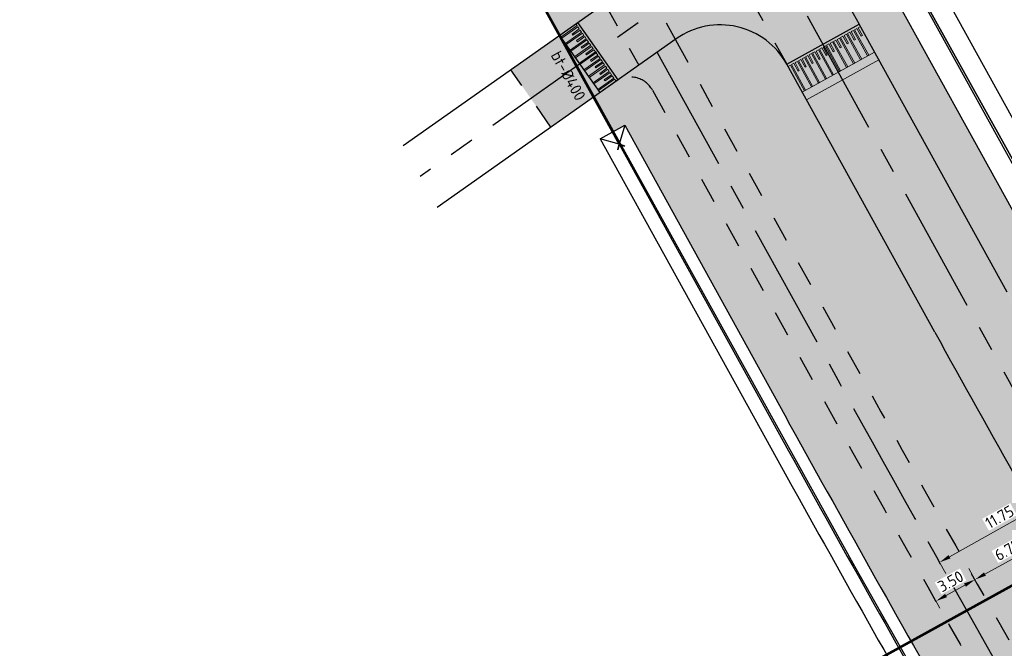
# Model space of a CAD drawing. Header units: metres. Extents: x 149090 to 161988, y 479090 to 487021.
# Tile 30 of 72: x 149354 to 149431, y 486397 to 486446. Entities that reach past the tile are written whole.
import ezdxf
from ezdxf.enums import TextEntityAlignment as Align

# ---------------------------------------------------------------- set-up
doc = ezdxf.new("R2010")
doc.units = ezdxf.units.M
doc.linetypes.add('AM-AS', pattern=[16, 10, -2, 2, -2])
doc.linetypes.add('XX-HIDDEN', pattern=[4, 2, -2])
doc.layers.get('0').update_dxf_attribs({"lineweight": 25})
doc.layers.get('Defpoints').update_dxf_attribs({"color": 211, "lineweight": 25})
for name, color, linetype, lineweight, true_color in [('B-WE-KG-GRENS_PERCEEL-GV', 1, 'Continuous', 30, 0xff0000), ('IRP-V-verharding-rijbaan', 7, 'Continuous', 0, 0xffb061), ('N-WE-GR-STADSLANDBOUW-A', 7, 'Continuous', 35, 0xffff9e), ('N-WE-KW-KUNSTWERK_DUIKER-HOLD-S', 1, 'Continuous', 35, 0xff0000), ('N-WE-KW-KUNSTWERK_DUIKER-S', 5, 'Continuous', 35, 0x0000ff)]:
    doc.layers.add(name, color=color, linetype=linetype, lineweight=lineweight, true_color=true_color)
for name, color, linetype, lineweight in [('N-WE-AM-AS_FIETSPAD-G', 3, 'AM-AS', 30), ('N-WE-AM-AS_KAVELWEG-G', 170, 'AM-AS', 30), ('N-WE-AM-AS_WEG-G', 10, 'AM-AS', 30), ('N-WE-VH-KANTOPSLUITING_VOORKANTBAND-G', 190, 'Continuous', 30), ('N-WE-VH-KANTVERHARDING-G', 7, 'Continuous', 30), ('N-WE-VH-MATERIAALGRENS-G', 7, 'XX-HIDDEN', 25), ('N-WE-VH-VERHARDING_ASFALT-A', 252, 'Continuous', 18), ('N-WE-VH-VERHARDING_TEGEL-A', 252, 'Continuous', 18), ('VRK-ontwerp', 2, 'Continuous', 0), ('X-XX-AL-M', 7, 'Continuous', 18), ('X-XX-AL-VERWIJZING-S', 7, 'Continuous', 25)]:
    doc.layers.add(name, color=color, linetype=linetype, lineweight=lineweight)
doc.styles.add('NLCS-ISO-M2000-T25', font='NLCS-ISO.ttf')
doc.styles.add('NLCS-ISO-M500-T18', font='NLCS-ISO.ttf')
doc.dimstyles.new('NLCS-M500-T18-PIJL-X_L2_H1', dxfattribs={"dimscale": 0.5, "dimtxt": 1.8, "dimasz": 1.8, "dimexe": 2, "dimexo": 2, "dimgap": 0.7, "dimtad": 1, "dimzin": 0, "dimdsep": 46, "dimtxsty": 'NLCS-ISO-M500-T18', "dimcen": 0, "dimdle": 2, "dimclrd": 256, "dimclre": 256, "dimclrt": 256, "dimadec": 1, "dimazin": 0, "dimtfac": 1, "dimtofl": 0, "dimtmove": 1, "dimatfit": 0, "dimfxl": 2, "dimfxlon": 1, "dimtfill": 1, "dimtfillclr": 254, "dimtolj": 1, "dimtzin": 0, "dimlwd": 18, "dimlwe": 18, "dimarcsym": 0})

# ---------------------------------------------------------------- blocks, each defined once
blk = doc.blocks.new('*U33')
at = {"layer": 'VRK-ontwerp', "transparency": 33554607}
blk.add_hatch(color=9, dxfattribs=at).paths.add_polyline_path([(0, -5.551115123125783e-17), (1.909938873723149e-11, -0.6999999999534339), (6.500000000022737, -0.7000000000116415), (6.500000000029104, 5.820766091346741e-11)])
at = {"layer": 'VRK-ontwerp'}
blk.add_hatch(color=7, dxfattribs=at).paths.add_polyline_path([(6.5, -3.199999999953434), (6.50000000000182, -2.999999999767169), (6.299999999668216, -2.999999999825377), (6.2999999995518, -0.7000000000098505), (6.194999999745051, -0.7000000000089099), (6.194999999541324, -2.999999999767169), (5.984999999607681, -2.999999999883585), (5.984999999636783, -2.299999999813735), (5.879999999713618, -2.299999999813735), (5.879999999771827, -2.999999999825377), (5.669999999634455, -2.999999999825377), (5.669999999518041, -0.7000000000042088), (5.564999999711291, -0.7000000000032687), (5.564999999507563, -2.999999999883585), (5.35499999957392, -3), (5.354999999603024, -2.299999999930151), (5.249999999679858, -2.299999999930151), (5.249999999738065, -2.999999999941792), (5.039999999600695, -2.999999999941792), (5.03999999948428, -0.6999999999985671), (4.93499999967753, -0.699999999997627), (4.934999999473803, -2.999999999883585), (4.72499999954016, -3), (4.724999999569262, -2.299999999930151), (4.619999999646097, -2.299999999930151), (4.619999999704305, -2.999999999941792), (4.409999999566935, -2.999999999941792), (4.409999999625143, -0.6999999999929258), (4.304999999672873, -0.6999999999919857), (4.304999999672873, -2.999999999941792), (4.094999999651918, -3), (4.094999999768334, -2.299999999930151), (3.989999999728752, -2.299999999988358), (3.989999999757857, -3), (3.77999999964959, -2.999999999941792), (3.779999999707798, -0.6999999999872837), (3.674999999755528, -0.6999999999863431), (3.67499999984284, -2.999999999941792), (3.464999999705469, -2.999999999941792), (3.464999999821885, -2.299999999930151), (3.359999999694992, -2.300000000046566), (3.359999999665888, -2.999999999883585), (3.149999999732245, -2.999999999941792), (3.149999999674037, -0.699999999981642), (3.044999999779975, -0.6999999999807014), (3.044999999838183, -2.999999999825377), (2.834999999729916, -2.999999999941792), (2.83499999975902, -2.299999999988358), (2.729999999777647, -2.299999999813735), (2.729999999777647, -3), (2.519999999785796, -3), (2.51999999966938, -0.6999999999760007), (2.414999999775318, -0.6999999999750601), (2.414999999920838, -2.999999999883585), (2.204999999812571, -3.000000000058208), (2.204999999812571, -2.299999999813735), (2.099999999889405, -2.299999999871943), (2.099999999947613, -3.000000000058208), (1.889999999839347, -3.000000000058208), (1.889999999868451, -0.699999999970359), (1.784999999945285, -0.6999999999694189), (1.785000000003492, -3.000000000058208), (1.574999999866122, -3.000000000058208), (1.57499999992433, -2.299999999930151), (1.469999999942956, -2.299999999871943), (1.469999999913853, -3), (1.259999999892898, -2.999999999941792), (1.259999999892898, -0.6999999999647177), (1.154999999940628, -0.6999999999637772), (1.155000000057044, -3), (0.9449999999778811, -3), (0.9449999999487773, -2.299999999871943), (0.8399999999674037, -2.300000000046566), (0.8400000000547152, -3), (0.6300000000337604, -2.999999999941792), (0.6299999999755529, -0.6999999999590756), (0.5250000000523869, -0.699999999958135), (0.5249999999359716, -3), (0.3150000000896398, -3), (0.315000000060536, -2.299999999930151), (0.2099999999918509, -2.299999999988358), (0.2100000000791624, -3), (8.185452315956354e-11, -2.999999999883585), (8.731171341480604e-11, -3.199999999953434)])
at = {"layer": 'VRK-ontwerp', "true_color": 0x636466, "transparency": 33554602}
for points in [[(0.5250000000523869, -0.6999999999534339), (2.91038304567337e-11, -0.6999999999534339), (8.731149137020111e-11, -2.999999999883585), (0.2100000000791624, -3), (0.2099999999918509, -2.299999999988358), (0.315000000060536, -2.299999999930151), (0.3150000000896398, -3), (0.5249999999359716, -3)], [(1.154999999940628, -0.6999999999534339), (0.6299999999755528, -0.6999999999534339), (0.6300000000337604, -2.999999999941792), (0.8400000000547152, -3), (0.8399999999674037, -2.300000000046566), (0.9449999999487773, -2.299999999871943), (0.9449999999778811, -3), (1.155000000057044, -3)], [(1.784999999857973, -0.6999999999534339), (1.259999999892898, -0.6999999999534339), (1.259999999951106, -2.999999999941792), (1.46999999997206, -3), (1.469999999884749, -2.300000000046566), (1.574999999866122, -2.299999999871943), (1.574999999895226, -3), (1.784999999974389, -3)], [(2.414999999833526, -0.6999999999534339), (1.889999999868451, -0.6999999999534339), (1.889999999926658, -2.999999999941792), (2.099999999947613, -3), (2.099999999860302, -2.300000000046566), (2.204999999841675, -2.299999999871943), (2.204999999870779, -3), (2.414999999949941, -3)], [(3.044999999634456, -0.6999999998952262), (2.51999999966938, -0.6999999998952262), (2.519999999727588, -2.999999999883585), (2.729999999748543, -2.999999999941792), (2.729999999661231, -2.299999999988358), (2.834999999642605, -2.299999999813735), (2.834999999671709, -2.999999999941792), (3.044999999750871, -2.999999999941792)], [(3.674999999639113, -0.6999999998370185), (3.149999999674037, -0.6999999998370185), (3.149999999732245, -2.999999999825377), (3.3599999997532, -2.999999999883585), (3.359999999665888, -2.299999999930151), (3.464999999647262, -2.299999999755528), (3.464999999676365, -2.999999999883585), (3.674999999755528, -2.999999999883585)], [(4.304999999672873, -0.7000000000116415), (3.779999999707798, -0.7000000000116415), (3.779999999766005, -3), (3.98999999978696, -3.000000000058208), (3.989999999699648, -2.300000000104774), (4.094999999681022, -2.299999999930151), (4.094999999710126, -3.000000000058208), (4.304999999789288, -3.000000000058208)], [(4.934999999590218, -0.7000000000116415), (4.409999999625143, -0.7000000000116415), (4.40999999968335, -3), (4.619999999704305, -3.000000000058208), (4.619999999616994, -2.300000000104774), (4.724999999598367, -2.299999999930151), (4.724999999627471, -3.000000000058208), (4.934999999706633, -3.000000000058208)], [(5.564999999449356, -0.6999999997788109), (5.03999999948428, -0.6999999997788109), (5.039999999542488, -2.999999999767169), (5.249999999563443, -2.999999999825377), (5.249999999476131, -2.299999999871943), (5.354999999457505, -2.29999999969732), (5.354999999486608, -2.999999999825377), (5.564999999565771, -2.999999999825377)], [(6.194999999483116, -0.6999999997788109), (5.669999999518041, -0.6999999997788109), (5.669999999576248, -2.999999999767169), (5.879999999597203, -2.999999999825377), (5.879999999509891, -2.299999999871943), (5.984999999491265, -2.29999999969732), (5.984999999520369, -2.999999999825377), (6.194999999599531, -2.999999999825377)], [(6.299999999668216, -2.999999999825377), (6.500000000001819, -2.999999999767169), (6.500000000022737, -0.7000000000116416), (6.299999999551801, -0.7000000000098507)]]:
    blk.add_hatch(color=251, dxfattribs=at).paths.add_polyline_path(points)
at = {"layer": 'N-WE-VH-KANTVERHARDING-G', "lineweight": 5}
for p, q in [((0, 0), (8.731149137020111e-11, -3.199999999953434)), ((0, 0), (6.500000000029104, 5.820766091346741e-11)), ((6.500000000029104, 5.820766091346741e-11), (6.5, -3.199999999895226)), ((2.91038304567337e-11, -0.6999999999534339), (6.5, -0.7000000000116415)), ((0.5249999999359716, -0.7000000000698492), (0.6299999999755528, -0.7000000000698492)), ((0.5250000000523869, -0.7000000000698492), (0.5249999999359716, -3.000000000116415)), ((0.6299999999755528, -0.7000000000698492), (0.6300000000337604, -2.999999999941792)), ((1.154999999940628, -0.7000000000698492), (1.259999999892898, -0.7000000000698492)), ((1.154999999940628, -0.7000000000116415), (1.155000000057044, -2.999999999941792)), ((1.259999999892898, -0.7000000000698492), (1.259999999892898, -2.999999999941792)), ((1.784999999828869, -0.7000000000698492), (1.889999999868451, -0.7000000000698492)), ((1.784999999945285, -0.7000000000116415), (1.785000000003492, -2.999999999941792)), ((1.889999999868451, -0.7000000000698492), (1.889999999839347, -3.000000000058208)), ((2.414999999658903, -0.7000000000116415), (2.51999999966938, -0.7000000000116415)), ((2.414999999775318, -0.7000000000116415), (2.414999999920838, -2.999999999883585)), ((2.51999999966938, -0.7000000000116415), (2.519999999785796, -3)), ((3.044999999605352, -0.7000000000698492), (3.149999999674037, -0.6999999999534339)), ((3.044999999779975, -0.7000000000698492), (3.044999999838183, -2.999999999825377)), ((3.149999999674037, -0.6999999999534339), (3.149999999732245, -2.999999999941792)), ((3.674999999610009, -0.7000000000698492), (3.779999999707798, -0.7000000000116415)), ((3.674999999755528, -0.7000000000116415), (3.674999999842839, -3)), ((3.779999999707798, -0.7000000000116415), (3.77999999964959, -3)), ((4.304999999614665, -0.7000000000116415), (4.409999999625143, -0.6999999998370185)), ((4.304999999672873, -0.7000000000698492), (4.304999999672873, -2.999999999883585)), ((4.409999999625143, -0.6999999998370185), (4.409999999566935, -2.999999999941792)), ((4.934999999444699, -0.7000000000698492), (5.03999999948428, -0.6999999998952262)), ((4.93499999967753, -0.7000000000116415), (4.934999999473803, -2.999999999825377)), ((5.03999999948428, -0.6999999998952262), (5.039999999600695, -2.999999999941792)), ((5.56499999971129, -0.7000000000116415), (5.564999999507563, -2.999999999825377)), ((5.669999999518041, -0.6999999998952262), (5.669999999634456, -2.999999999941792)), ((6.19499999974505, -0.6999999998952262), (6.194999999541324, -2.999999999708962)), ((6.299999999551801, -0.6999999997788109), (6.299999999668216, -2.999999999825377)), ((0.2100000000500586, -2.299999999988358), (0.3150000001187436, -2.299999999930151)), ((0.2099999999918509, -2.300000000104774), (0.2100000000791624, -3)), ((0.315000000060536, -2.299999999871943), (0.3150000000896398, -3)), ((0.8399999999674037, -2.300000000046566), (0.9450000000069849, -2.299999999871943)), ((0.8399999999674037, -2.300000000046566), (0.8400000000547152, -3.000000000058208)), ((0.9449999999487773, -2.299999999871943), (0.9449999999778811, -3)), ((1.469999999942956, -2.299999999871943), (1.57499999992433, -2.299999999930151)), ((1.469999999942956, -2.299999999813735), (1.469999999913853, -2.999999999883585)), ((1.57499999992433, -2.299999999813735), (1.574999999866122, -3.000000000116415)), ((2.099999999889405, -2.299999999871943), (2.204999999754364, -2.299999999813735)), ((2.099999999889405, -2.299999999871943), (2.099999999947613, -3.000000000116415)), ((2.204999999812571, -2.299999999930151), (2.204999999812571, -2.999999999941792)), ((2.729999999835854, -2.299999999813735), (2.83499999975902, -2.299999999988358)), ((2.729999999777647, -2.299999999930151), (2.729999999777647, -3.000000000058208)), ((2.83499999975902, -2.299999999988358), (2.834999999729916, -2.999999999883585)), ((3.359999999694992, -2.300000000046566), (3.464999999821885, -2.299999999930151)), ((3.359999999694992, -2.300000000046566), (3.359999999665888, -2.999999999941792)), ((3.464999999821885, -2.299999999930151), (3.464999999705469, -2.999999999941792)), ((3.989999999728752, -2.299999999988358), (4.094999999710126, -2.299999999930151)), ((3.989999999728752, -2.299999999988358), (3.989999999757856, -3)), ((4.094999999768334, -2.299999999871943), (4.094999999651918, -2.999999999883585)), ((4.619999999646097, -2.299999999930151), (4.724999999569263, -2.299999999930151)), ((4.619999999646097, -2.299999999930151), (4.619999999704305, -2.999999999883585)), ((4.724999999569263, -2.299999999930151), (4.724999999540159, -2.999999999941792)), ((5.249999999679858, -2.299999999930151), (5.354999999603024, -2.299999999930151)), ((5.249999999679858, -2.299999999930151), (5.249999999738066, -2.999999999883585)), ((5.354999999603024, -2.299999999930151), (5.35499999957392, -2.999999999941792)), ((5.879999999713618, -2.299999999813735), (5.984999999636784, -2.299999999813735)), ((5.879999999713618, -2.299999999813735), (5.879999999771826, -2.999999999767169)), ((5.984999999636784, -2.299999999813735), (5.98499999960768, -2.999999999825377)), ((0.2100000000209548, -3), (1.455191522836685e-10, -2.999999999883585)), ((0.5250000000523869, -3), (0.3150000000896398, -3)), ((0.8399999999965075, -3), (0.6300000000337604, -2.999999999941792)), ((1.154999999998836, -3), (0.9449999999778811, -3)), ((1.259999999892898, -2.999999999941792), (1.46999999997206, -3)), ((1.57499999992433, -3.000000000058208), (1.785000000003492, -3.000000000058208)), ((1.889999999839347, -3.000000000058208), (2.099999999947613, -3.000000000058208)), ((2.204999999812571, -3.000000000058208), (2.414999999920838, -2.999999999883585)), ((2.519999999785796, -3), (2.729999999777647, -3)), ((2.834999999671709, -2.999999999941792), (3.04499999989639, -2.999999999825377)), ((3.149999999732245, -2.999999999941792), (3.359999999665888, -2.999999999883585)), ((3.464999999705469, -2.999999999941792), (3.674999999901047, -2.999999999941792)), ((3.779999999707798, -2.999999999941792), (3.989999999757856, -3)), ((4.094999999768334, -3), (4.304999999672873, -2.999999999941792)), ((4.409999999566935, -2.999999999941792), (4.619999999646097, -2.999999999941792)), ((4.724999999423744, -3), (4.934999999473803, -2.999999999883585)), ((5.039999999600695, -2.999999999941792), (5.249999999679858, -2.999999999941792)), ((5.354999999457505, -3), (5.564999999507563, -2.999999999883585)), ((5.669999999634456, -2.999999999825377), (5.879999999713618, -2.999999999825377)), ((5.984999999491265, -2.999999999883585), (6.194999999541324, -2.999999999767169)), ((6.299999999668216, -2.999999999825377), (6.500000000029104, -2.999999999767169)), ((8.731149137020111e-11, -3.199999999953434), (6.5, -3.199999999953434))]:
    blk.add_line(p, q, dxfattribs=at)
blk = doc.blocks.new('*U400')
at = {"layer": 'N-WE-KW-KUNSTWERK_DUIKER-S', "color": 0}
for points in [[(-0.8493030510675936, 0.7750000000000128), (2.842170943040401e-14, 1.4210854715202e-14), (-0.8493030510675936, -0.7749999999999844)], [(2.842170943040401e-14, 1.4210854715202e-14), (34.93178817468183, 1.4210854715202e-14)], [(35.78109122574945, 0.7750000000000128), (34.93178817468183, 1.4210854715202e-14), (35.78109122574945, -0.7749999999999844)]]:
    blk.add_lwpolyline(points, dxfattribs=at)
at = {"color": 0, "style": 'NLCS-ISO-M2000-T25'}
blk.add_attdef('DUIKERNR', text='', height=7, dxfattribs=at).set_placement((0.8493030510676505, 1.4210854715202e-14), align=Align.BOTTOM_CENTER)
blk = doc.blocks.new('*D284')
at = {"layer": 'Defpoints', "color": 0, "transparency": 16777216}
for p in [(149435.7013814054, 486404.0277995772), (149428.9084380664, 486402.3624682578), (149429.680027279, 486400.9627394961)]:
    blk.add_point(p, dxfattribs=at)
at = {"layer": 'X-XX-AL-M', "linetype": 'Continuous', "lineweight": 18, "transparency": 16777216}
for p, q in [((149435.2186278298, 486404.9035558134), (149434.3395850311, 486406.498214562)), ((149434.0341579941, 486405.1879801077), (149429.696618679, 486402.7969464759)), ((149429.1972737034, 486401.8384957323), (149428.4256844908, 486403.238224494))]:
    blk.add_line(p, q, dxfattribs=at)
at = {"layer": 'X-XX-AL-M', "transparency": 16777216}
for points in [[(149433.9617449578, 486405.3193435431), (149434.1065710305, 486405.0566166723), (149434.8223386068, 486405.6224583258)], [(149429.6242056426, 486402.9283099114), (149429.7690317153, 486402.6655830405), (149428.9084380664, 486402.3624682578)]]:
    blk.add_solid(points, dxfattribs=at)
at = {"layer": 'X-XX-AL-M', "transparency": 16777216, "insert": (149431.479185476, 486404.6930682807), "char_height": 0.9, "attachment_point": 5, "rotation": 28.86539734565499, "style": 'NLCS-ISO-M500-T18', "bg_fill": 3, "box_fill_scale": 1.1, "bg_fill_color": 256, "bg_fill_true_color": 13158600, "bg_fill_transparency": 0}
blk.add_mtext('\\A1;6.75', dxfattribs=at)
blk = doc.blocks.new('*D285')
at = {"layer": 'Defpoints', "color": 0, "transparency": 16777216}
for p in [(149425.8434798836, 486400.6729347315), (149429.680027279, 486400.9627394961), (149426.6338146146, 486399.2391999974)]:
    blk.add_point(p, dxfattribs=at)
at = {"layer": 'X-XX-AL-M', "linetype": 'Continuous', "lineweight": 18, "transparency": 16777216}
for p, q in [((149429.1972737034, 486401.8384957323), (149428.4256844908, 486403.238224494)), ((149428.1202574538, 486401.9279900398), (149426.6316604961, 486401.1074129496)), ((149426.151061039, 486400.1149562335), (149425.3607263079, 486401.5486909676))]:
    blk.add_line(p, q, dxfattribs=at)
at = {"layer": 'X-XX-AL-M', "transparency": 16777216}
for points in [[(149428.0478444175, 486402.0593534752), (149428.1926704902, 486401.7966266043), (149428.9084380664, 486402.3624682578)], [(149426.5592474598, 486401.238776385), (149426.7040735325, 486400.9760495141), (149425.8434798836, 486400.6729347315)]]:
    blk.add_solid(points, dxfattribs=at)
at = {"layer": 'X-XX-AL-M', "transparency": 16777216, "insert": (149426.9897561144, 486402.2183064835), "char_height": 0.9, "attachment_point": 5, "rotation": 28.86539734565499, "style": 'NLCS-ISO-M500-T18', "bg_fill": 3, "box_fill_scale": 1.1, "bg_fill_color": 256, "bg_fill_true_color": 13158600, "bg_fill_transparency": 0}
blk.add_mtext('\\A1;3.50', dxfattribs=at)
blk = doc.blocks.new('*D310')
at = {"layer": 'Defpoints', "color": 0, "transparency": 16777216}
for p in [(149435.2667392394, 486411.4161908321), (149436.3607045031, 486409.4683009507), (149425.0218572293, 486405.6625057)]:
    blk.add_point(p, dxfattribs=at)
at = {"layer": 'X-XX-AL-M', "linetype": 'Continuous', "lineweight": 18, "transparency": 16777216}
for p, q in [((149435.8710291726, 486410.3402058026), (149436.8503798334, 486408.5963960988)), ((149426.9005368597, 486404.1553236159), (149435.5759901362, 486409.0275931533)), ((149425.6261471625, 486404.5865206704), (149426.6054978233, 486402.8427109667))]:
    blk.add_line(p, q, dxfattribs=at)
at = {"layer": 'X-XX-AL-M', "transparency": 16777216}
for points in [[(149435.5025388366, 486409.1583788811), (149435.6494414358, 486408.8968074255), (149436.360704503, 486409.4683009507)], [(149426.8270855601, 486404.2861093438), (149426.9739881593, 486404.0245378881), (149426.1158224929, 486403.7146158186)]]:
    blk.add_solid(points, dxfattribs=at)
at = {"layer": 'X-XX-AL-M', "transparency": 16777216, "insert": (149430.8465232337, 486407.2889822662), "char_height": 0.9, "attachment_point": 5, "rotation": 29.319244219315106, "style": 'NLCS-ISO-M500-T18', "bg_fill": 3, "box_fill_scale": 1.1, "bg_fill_color": 256, "bg_fill_true_color": 13158600, "bg_fill_transparency": 0}
blk.add_mtext('\\A1;11.75', dxfattribs=at)
blk = doc.blocks.new('*D317')
at = {"layer": 'Defpoints', "color": 0, "transparency": 16777216}
for p in [(149389.5866303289, 486500.6962155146), (149419.7903051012, 486446.0435658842), (149416.9457898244, 486444.4715503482)]:
    blk.add_point(p, dxfattribs=at)
at = {"layer": 'X-XX-AL-M', "linetype": 'Continuous', "lineweight": 18, "transparency": 16777216}
for p, q in [((149390.0703274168, 486499.820980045), (149389.102933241, 486501.5714509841)), ((149387.22581214, 486498.248964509), (149386.2584179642, 486499.9994354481)), ((149387.5298269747, 486499.5595273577), (149388.7989184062, 486500.2608881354))]:
    blk.add_line(p, q, dxfattribs=at)
at = {"layer": 'X-XX-AL-M', "transparency": 16777216, "insert": (149387.77741502, 486500.6103961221), "char_height": 0.9, "attachment_point": 5, "rotation": 28.927144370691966, "style": 'NLCS-ISO-M500-T18', "bg_fill": 3, "box_fill_scale": 1.1, "bg_fill_color": 256, "bg_fill_true_color": 13158600, "bg_fill_transparency": 0}
blk.add_mtext('\\A1;3.25', dxfattribs=at)
at = {"layer": 'X-XX-AL-M', "transparency": 16777216}
for points in [[(149388.726363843, 486500.3921734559), (149388.8714729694, 486500.129602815), (149389.5866303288, 486500.6962155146)], [(149387.4572724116, 486499.6908126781), (149387.6023815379, 486499.4282420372), (149386.7421150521, 486499.1241999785)]]:
    blk.add_solid(points, dxfattribs=at)
blk = doc.blocks.new('*D318')
at = {"layer": 'Defpoints', "color": 0, "transparency": 16777216}
for p in [(149383.8938788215, 486497.5501280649), (149416.9457592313, 486444.4716057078)]:
    blk.add_point(p, dxfattribs=at)
at = {"layer": 'X-XX-AL-M', "linetype": 'Continuous', "lineweight": 18, "transparency": 16777216}
for p, q in [((149387.2258121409, 486498.2489645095), (149386.2584179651, 486499.9994354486)), ((149385.9544031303, 486498.6888726), (149384.681590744, 486497.9854554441)), ((149383.8938788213, 486497.5501280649), (149384.3775759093, 486496.6748925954))]:
    blk.add_line(p, q, dxfattribs=at)
at = {"layer": 'X-XX-AL-M', "transparency": 16777216, "insert": (149384.9310392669, 486499.0373523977), "char_height": 0.9, "attachment_point": 5, "rotation": 28.927144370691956, "style": 'NLCS-ISO-M500-T18', "bg_fill": 3, "box_fill_scale": 1.1, "bg_fill_color": 256, "bg_fill_true_color": 13158600, "bg_fill_transparency": 0}
blk.add_mtext('\\A1;3.25', dxfattribs=at)
at = {"layer": 'Defpoints', "color": 0, "transparency": 16777216}
blk.add_point((149383.4514114, 486498.3507596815), dxfattribs=at)
at = {"layer": 'X-XX-AL-M', "transparency": 16777216}
for points in [[(149385.8818485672, 486498.8201579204), (149386.0269576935, 486498.5575872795), (149386.7421150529, 486499.124199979)], [(149384.6090361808, 486498.1167407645), (149384.7541453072, 486497.8541701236), (149383.8938788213, 486497.5501280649)]]:
    blk.add_solid(points, dxfattribs=at)

msp = doc.modelspace()

# ---------------------------------------------------------------- hatches: boundary and pattern name
at = {"layer": 'IRP-V-verharding-rijbaan', "transparency": 33554610}
h = msp.add_hatch(color=256, dxfattribs=at)
h.dxf.hatch_style = 1
h.paths.add_polyline_path([(149419.7903356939, 486446.0435105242), (149409.6248197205, 486464.4408749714), (149403.9357279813, 486461.2969546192), (149414.1012439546, 486442.8995901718)])
h = msp.add_hatch(color=256, dxfattribs=at)
h.dxf.hatch_style = 1
edge = h.paths.add_edge_path()
edge.add_line((149397.6505038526, 486446.1762321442), (149400.8172389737, 486441.6793678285))
edge.add_line((149400.8172389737, 486441.6793678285), (149405.3951545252, 486444.9031800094))
edge.add_arc((149408.8497746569, 486439.9975098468), 5.999999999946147, 28.95143837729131, 125.1535751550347, ccw=False)
edge.add_line((149414.0999564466, 486442.9019187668), (149407.0552914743, 486455.6429400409))
edge.add_arc((148904.5658351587, 486180.1970555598), 573.0323629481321, 28.7299017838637, 29.04570043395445)
edge.add_arc((149400.3325828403, 486455.4048361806), 6.002394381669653, -56.011296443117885, 30.025277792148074, ccw=False)
edge.add_line((149403.6880980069, 486450.4279640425), (149397.6505038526, 486446.1762321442))
h = msp.add_hatch(color=256, dxfattribs=at)
h.dxf.hatch_style = 1
h.paths.add_polyline_path([(149399.3864185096, 486440.6717702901), (149396.2196833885, 486445.1686346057), (149392.3594236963, 486442.4502025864), (149395.5261588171, 486437.9533382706)])
at = {"layer": 'N-WE-GR-STADSLANDBOUW-A', "transparency": 33554559}
h = msp.add_hatch(color=256, dxfattribs=at)
h.dxf.hatch_style = 1
h.paths.add_polyline_path([(149390.5712443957, 486464.2866860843), (149389.8904591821, 486465.518603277, 0.1892477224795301), (149380.7454697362, 486473.0950926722), (149382.9978376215, 486469.0364923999, -0.111720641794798), (149386.2553945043, 486465.3771290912), (149395.6349069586, 486448.4044005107), (149394.7266576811, 486447.902481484), (149395.5049999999, 486446.5), (149396.2369508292, 486445.1807945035), (149397.6505038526, 486446.1762321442), (149398.2924661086, 486446.628308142, 0.3827253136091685), (149398.8914158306, 486449.230891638)])
h.paths.add_polyline_path([(149389.8904591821, 486465.518603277), (149386.1458414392, 486472.2946890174, 0.101201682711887), (149379.5589140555, 486475.2331782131), (149380.7454697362, 486473.0950926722, -0.1892477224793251)])
h.paths.add_polyline_path([(149386.1458414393, 486472.2946890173), (149384.4611640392, 486475.3432027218, 0.0800435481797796), (149378.4617604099, 486477.210167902), (149379.5589140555, 486475.2331782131, -0.1012016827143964)])
h.paths.add_polyline_path([(149360.4995990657, 486518.7029339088), (149358.8149216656, 486521.7514476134, -0.101550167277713), (149357.7895481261, 486514.5874748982), (149358.8797410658, 486512.6114633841, 0.08030145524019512)])
h.paths.add_polyline_path([(149358.8149216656, 486521.7514476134), (149355.0703039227, 486528.5275333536, -0.1897466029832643), (149356.611458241, 486516.7228025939), (149357.7895481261, 486514.5874748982, 0.101550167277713)])
h = msp.add_hatch(color=256, dxfattribs=at)
h.dxf.hatch_style = 1
edge = h.paths.add_edge_path()
edge.add_arc((149467.0550478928, 486370.2458055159), 3.999999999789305, 209.7124591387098, 292.5317033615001)
edge.add_line((149468.5878262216, 486366.5511349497), (149447.8914686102, 486402.8173859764))
edge.add_arc((151179.0764417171, 487390.7668508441), 1993.249998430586, 208.9260292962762, 209.7124591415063, ccw=False)
edge.add_line((149434.4945801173, 486426.6715835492), (149419.7250084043, 486453.3979121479))
edge.add_line((149419.7250084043, 486453.3979121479), (149421.2566869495, 486454.2443522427))
edge.add_line((149421.2566869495, 486454.2443522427), (149419.4576898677, 486457.499733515))
edge.add_arc((149422.9934420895, 486452.6522128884), 5.999999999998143, 126.1067850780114, 208.9260292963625)
edge.add_line((149417.7419727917, 486449.7501325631), (149431.4312230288, 486424.9787033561))
edge.add_arc((151179.0764411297, 487390.7668505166), 1996.749997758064, 208.9260292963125, 209.7124591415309)
edge.add_line((149444.8516354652, 486401.08261958), (149463.5809528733, 486368.2632153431))
edge = h.paths.add_edge_path()
edge.add_arc((149473.4984659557, 486358.9549967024), 4.000000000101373, 126.8932149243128, 209.7124591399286)
edge.add_line((149470.0243709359, 486356.9724065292), (149574.075653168, 486174.6432261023))
edge.add_line((149574.075653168, 486174.6432261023), (149618.2438239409, 486097.2520694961))
edge.add_line((149618.2438239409, 486097.2520694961), (149618.3693016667, 486097.3236813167))
edge.add_arc((149626.0807201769, 486103.6903150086), 10.00000000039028, 219.5434629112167, 271.9165649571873)
edge.add_line((149626.4151614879, 486093.6959091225), (149593.79, 486149.815))
edge.add_line((149593.79, 486149.815), (149548.495, 486228.725))
edge.add_line((149548.495, 486228.725), (149510.08, 486296.2))
edge.add_line((149510.08, 486296.2), (149504.277531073, 486308.8358540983))
edge.add_line((149504.277531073, 486308.8358540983), (149502.2009608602, 486307.6508008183))
edge.add_line((149502.2009608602, 486307.6508008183), (149471.0971638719, 486362.1540197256))
h = msp.add_hatch(color=256, dxfattribs=at)
h.dxf.hatch_style = 1
edge = h.paths.add_edge_path()
edge.add_line((149405.3151615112, 486444.8429692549), (149419.8342283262, 486418.5699426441))
edge.add_arc((151179.0764412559, 487390.7668505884), 2009.999997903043, 208.9260292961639, 209.7124591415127)
edge.add_line((149433.3436957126, 486394.515289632), (149453.6490936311, 486358.9341177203))
edge.add_line((149453.6490936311, 486358.9341177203), (149454.265787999, 486359.2802391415))
edge.add_arc((149451.3291791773, 486364.5124784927), 6.000000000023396, 299.3034396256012, 389.7124591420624)
edge.add_arc((152921.2196380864, 488367.8217322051), 4000.667988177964, 208.7543845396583, 210.0000227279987, ccw=False)
edge.add_arc((149408.849774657, 486439.9975098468), 5.999999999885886, 33.13233487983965, 123.1323348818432)
edge.add_line((149405.5703268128, 486445.0219721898), (149405.3151615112, 486444.8429692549))
h = msp.add_hatch(color=256, dxfattribs=at)
h.dxf.hatch_style = 1
h.paths.add_polyline_path([(149449.5984791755, 486358.9705445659), (149430.3038625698, 486392.7805232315, -0.003431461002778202), (149416.7708712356, 486416.8770624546), (149403.5136525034, 486440.8667075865, 0.4464188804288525), (149400.6116226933, 486441.5345708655), (149399.3864185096, 486440.6717702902), (149398.9209266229, 486440.3439664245), (149400.4390206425, 486437.6084947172), (149401.3291345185, 486438.1003917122), (149413.9263253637, 486415.3051022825, 0.003431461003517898), (149427.481160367, 486391.1696687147), (149446.1765997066, 486358.4096290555), (149445.2285204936, 486357.8685809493), (149446.8016764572, 486355.0909858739), (149448.8403012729, 486356.2351696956, 0.4163059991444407)])
at = {"layer": 'N-WE-VH-VERHARDING_ASFALT-A', "transparency": 33554585}
h = msp.add_hatch(color=256, dxfattribs=at)
h.dxf.hatch_style = 1
edge = h.paths.add_edge_path()
edge.add_arc((152610.3981831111, 488192.2659400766), 3637.194844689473, 208.7423342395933, 210.0032954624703, ccw=False)
edge.add_line((149421.3381118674, 486443.2427268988), (149415.649020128, 486440.0988065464))
edge.add_arc((152965.7976812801, 488392.30329391), 4051.500694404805, 208.8061187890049, 209.9393916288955)
edge.add_line((149454.9542495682, 486370.2656397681), (149460.599653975, 486373.4873487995))
at = {"layer": 'N-WE-VH-VERHARDING_TEGEL-A'}
h = msp.add_hatch(dxfattribs=at)
h.set_pattern_fill('AVH-TEGEL_150X300_HALFST', color=256, scale=2.5, angle=88.8521960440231, pattern_type=2)
h.set_pattern_definition([(28.88648498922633, (149501.5958772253, 486295.0925412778), (-0.1811534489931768, 0.3283419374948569), []), (118.8864849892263, (149501.5958772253, 486295.0925412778), (-0.6566838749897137, -0.3623068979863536), [0.3749999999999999, -0.3749999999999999]), (118.8864849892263, (149501.9242191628, 486295.2736947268), (-0.6566838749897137, -0.3623068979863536), [-0.3749999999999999, 0.3749999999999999])])
edge = h.paths.add_edge_path()
edge.add_line((149453.6490936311, 486358.9341177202), (149453.6482090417, 486358.9356677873))
edge.add_line((149453.6482090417, 486358.9356677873), (149433.3436957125, 486394.515289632))
edge.add_arc((151179.0764411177, 487390.7668505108), 2009.999997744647, 208.9260292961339, 209.7124591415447, ccw=False)
edge.add_line((149419.8342283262, 486418.569942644), (149405.3268133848, 486444.8218845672))
edge.add_line((149405.3268133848, 486444.8218845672), (149400.6537166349, 486441.5642138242))
edge.add_arc((149401.7624777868, 486439.8984390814), 2.001038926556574, 28.939308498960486, 123.6482480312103, ccw=False)
edge.add_line((149403.5136525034, 486440.8667075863), (149416.7708712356, 486416.8770624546))
edge.add_arc((151179.0764411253, 487390.7668505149), 2013.499997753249, 208.9260292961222, 209.712459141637)
edge.add_line((149430.3038625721, 486392.7805232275), (149449.5984791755, 486358.9705445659))
edge.add_arc((149447.8614316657, 486357.9792494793), 2.000000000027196, -53.51562065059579, 29.712459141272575, ccw=False)
edge.add_line((149449.0506388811, 486356.3712114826), (149449.0583168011, 486356.3575315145))
edge.add_line((149449.0583168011, 486356.3575315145), (149453.6490936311, 486358.9341177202))
at = {"layer": 'VRK-ontwerp'}
msp.add_hatch(color=7, dxfattribs=at).paths.add_polyline_path([(149398.8480735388, 486441.4362372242), (149398.908529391, 486441.3503879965), (149400.1758275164, 486442.2428315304), (149400.2967392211, 486442.0711330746), (149399.7244110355, 486441.6680940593), (149399.7848668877, 486441.5822448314), (149400.3571950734, 486441.9852838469), (149400.4781067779, 486441.8135853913), (149399.2108086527, 486440.9211418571), (149399.271264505, 486440.8352926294), (149400.5385626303, 486441.7277361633), (149400.6537166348, 486441.5642138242), (149400.8172389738, 486441.6793678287), (149397.6505038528, 486446.1762321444), (149397.4869815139, 486446.06107814), (149397.5762258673, 486445.9343483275), (149396.308927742, 486445.0419047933), (149396.3693835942, 486444.9560555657), (149397.6366817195, 486445.8484990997), (149397.7575934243, 486445.676800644), (149397.1852652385, 486445.2737616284), (149397.2457210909, 486445.1879124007), (149397.8180492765, 486445.5909514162), (149397.9389609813, 486445.4192529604), (149396.6716628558, 486444.5268094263), (149396.7321187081, 486444.4409601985), (149397.9994168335, 486445.3334037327), (149398.1203285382, 486445.1617052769), (149397.5480003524, 486444.7586662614), (149397.6084562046, 486444.6728170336), (149398.1807843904, 486445.0758560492), (149398.301696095, 486444.9041575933), (149397.0343979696, 486444.0117140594), (149397.0948538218, 486443.9258648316), (149398.3621519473, 486444.8183083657), (149398.4830636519, 486444.6466099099), (149397.9107354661, 486444.2435708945), (149397.9711913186, 486444.1577216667), (149398.5435195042, 486444.5607606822), (149398.6644312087, 486444.3890622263), (149397.3971330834, 486443.4966186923), (149397.4575889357, 486443.4107694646), (149398.7248870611, 486444.3032129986), (149398.8457987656, 486444.131514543), (149398.2734705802, 486443.7284755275), (149398.3339264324, 486443.6426262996), (149398.906254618, 486444.0456653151), (149399.0271663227, 486443.8739668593), (149397.7598681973, 486442.9815233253), (149397.8203240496, 486442.8956740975), (149399.0876221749, 486443.7881176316), (149399.2085338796, 486443.6164191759), (149398.636205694, 486443.2133801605), (149398.6966615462, 486443.1275309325), (149399.2689897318, 486443.5305699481), (149399.3899014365, 486443.3588714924), (149398.1226033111, 486442.4664279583), (149398.1830591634, 486442.3805787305), (149399.4503572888, 486443.2730222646), (149399.5712689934, 486443.1013238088), (149398.9989408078, 486442.6982847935), (149399.05939666, 486442.6124355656), (149399.6317248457, 486443.0154745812), (149399.7526365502, 486442.8437761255), (149398.485338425, 486441.9513325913), (149398.5457942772, 486441.8654833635), (149399.8130924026, 486442.7579268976), (149399.9340041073, 486442.5862284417), (149399.3616759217, 486442.1831894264), (149399.4221317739, 486442.0973401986), (149399.9944599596, 486442.5003792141), (149400.1153716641, 486442.3286807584)])
at = {"layer": 'VRK-ontwerp', "true_color": 0x636466, "transparency": 33554602}
for points in [[(149396.2196833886, 486445.1686346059), (149396.308927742, 486445.0419047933), (149397.5762258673, 486445.9343483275), (149397.4869815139, 486446.0610781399)], [(149396.3693835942, 486444.9560555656), (149396.6716628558, 486444.5268094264), (149397.9389609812, 486445.4192529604), (149397.8180492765, 486445.5909514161), (149397.2457210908, 486445.1879124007), (149397.1852652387, 486445.2737616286), (149397.7575934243, 486445.676800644), (149397.6366817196, 486445.8484990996)], [(149396.7321187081, 486444.4409601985), (149397.0343979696, 486444.0117140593), (149398.3016960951, 486444.9041575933), (149398.1807843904, 486445.0758560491), (149397.6084562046, 486444.6728170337), (149397.5480003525, 486444.7586662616), (149398.1203285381, 486445.1617052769), (149397.9994168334, 486445.3334037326)], [(149397.0948538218, 486443.9258648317), (149397.3971330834, 486443.4966186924), (149398.6644312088, 486444.3890622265), (149398.5435195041, 486444.5607606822), (149397.9711913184, 486444.1577216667), (149397.9107354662, 486444.2435708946), (149398.4830636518, 486444.6466099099), (149398.3621519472, 486444.8183083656)], [(149397.4575889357, 486443.4107694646), (149397.7598681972, 486442.9815233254), (149399.0271663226, 486443.8739668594), (149398.906254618, 486444.0456653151), (149398.3339264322, 486443.6426262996), (149398.2734705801, 486443.7284755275), (149398.8457987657, 486444.1315145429), (149398.724887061, 486444.3032129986)], [(149397.8203240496, 486442.8956740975), (149398.1226033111, 486442.4664279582), (149399.3899014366, 486443.3588714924), (149399.268989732, 486443.5305699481), (149398.6966615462, 486443.1275309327), (149398.6362056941, 486443.2133801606), (149399.2085338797, 486443.6164191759), (149399.087622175, 486443.7881176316)], [(149398.1830591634, 486442.3805787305), (149398.485338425, 486441.9513325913), (149399.7526365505, 486442.8437761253), (149399.6317248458, 486443.0154745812), (149399.05939666, 486442.6124355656), (149398.9989408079, 486442.6982847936), (149399.5712689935, 486443.1013238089), (149399.4503572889, 486443.2730222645)], [(149398.5457942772, 486441.8654833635), (149398.8480735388, 486441.4362372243), (149400.115371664, 486442.3286807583), (149399.9944599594, 486442.5003792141), (149399.4221317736, 486442.0973401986), (149399.3616759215, 486442.1831894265), (149399.9340041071, 486442.5862284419), (149399.8130924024, 486442.7579268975)], [(149398.908529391, 486441.3503879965), (149399.2108086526, 486440.9211418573), (149400.4781067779, 486441.8135853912), (149400.3571950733, 486441.985283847), (149399.7848668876, 486441.5822448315), (149399.7244110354, 486441.6680940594), (149400.296739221, 486442.0711330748), (149400.1758275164, 486442.2428315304)], [(149399.271264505, 486440.8352926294), (149399.3864185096, 486440.6717702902), (149400.6537166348, 486441.5642138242), (149400.5385626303, 486441.7277361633)]]:
    msp.add_hatch(color=251, dxfattribs=at).paths.add_polyline_path(points)

# ---------------------------------------------------------------- linework, layer by layer
at = {"layer": 'B-WE-KG-GRENS_PERCEEL-GV', "flags": 128}
for points in [[(149480.27, 486349.23), (149468.199, 486370.684), (149442.68, 486416.04), (149392.415, 486506.265), (149388.351, 486513.603), (149351.685, 486579.815), (149312.375, 486651.81), (149281.564, 486708.591), (149254.304, 486758.826), (149135.0719852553, 486674.4057159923)], [(149476.064880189, 486575.4569636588), (149388.351, 486513.603), (149392.415, 486506.265), (149442.68, 486416.04), (149468.199, 486370.684), (149506.35, 486396.655), (149538.848, 486350.531)]]:
    msp.add_lwpolyline(points, dxfattribs=at)
at = {"layer": 'B-WE-KG-GRENS_PERCEEL-GV'}
msp.add_lwpolyline([(149147.5137105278, 486656.5846622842), (149224.68, 486711.035), (149227.455, 486712.965), (149232.055, 486716.115), (149238.22, 486718.65), (149244.03, 486718.105), (149247.315, 486715.52), (149252.02, 486706.985), (149258.225, 486696.22), (149259.823, 486693.267), (149289.045, 486639.245), (149328.04, 486568.51), (149331.171, 486562.834), (149333.828, 486558.018), (149335.881, 486554.297), (149353.151, 486522.995), (149369.81, 486492.8), (149384.244, 486466.791), (149395.505, 486446.5), (149397.579, 486442.762), (149418.605, 486404.875), (149419.428, 486403.422), (149421.892, 486399.072), (149448.157, 486352.698)], dxfattribs=at)
at = {"layer": 'N-WE-AM-AS_FIETSPAD-G', "flags": 128}
msp.add_lwpolyline([(149403.8743044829, 486443.8321827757), (149418.3025497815, 486417.723502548, 0.003431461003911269), (149431.8237791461, 486393.6479064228), (149452.122984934, 486358.0775849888)], format="xyb", dxfattribs=at)
at = {"layer": 'N-WE-AM-AS_KAVELWEG-G', "flags": 128}
msp.add_lwpolyline([(149412.2002537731, 486453.0588512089), (149385.2170261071, 486434.0570026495)], dxfattribs=at)
at = {"layer": 'N-WE-AM-AS_WEG-G', "flags": 128}
msp.add_lwpolyline([(149989.2138758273, 485473.1472115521, -0.005729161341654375), (149704.857361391, 485943.2441331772), (149633.9921754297, 486063.4880015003, -0.0034920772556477), (149619.9765091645, 486087.6540250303), (149568.0385956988, 486178.6648899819), (149491.311227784, 486313.1143442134), (149442.0289332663, 486399.4717650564, -0.003431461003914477), (149428.5866771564, 486423.406743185), (149383.9823662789, 486504.1206252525)], format="xyb", dxfattribs=at)
at = {"layer": 'N-WE-VH-KANTOPSLUITING_VOORKANTBAND-G', "lineweight": 5}
for p, q in [((149396.2196833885, 486445.1686346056), (149397.6505038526, 486446.1762321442)), ((149397.6505038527, 486446.1762321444), (149400.8172389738, 486441.6793678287)), ((149396.3089277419, 486445.0419047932), (149397.5762258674, 486445.9343483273)), ((149396.3693835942, 486444.9560555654), (149397.6366817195, 486445.8484990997)), ((149396.6716628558, 486444.5268094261), (149397.9389609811, 486445.4192529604)), ((149396.732118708, 486444.4409601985), (149397.9994168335, 486445.3334037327)), ((149397.1852652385, 486445.2737616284), (149397.7575934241, 486445.6768006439)), ((149397.2457210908, 486445.1879124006), (149397.8180492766, 486445.5909514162)), ((149397.5762258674, 486445.9343483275), (149397.486981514, 486446.0610781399)), ((149397.6366817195, 486445.8484990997), (149397.7575934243, 486445.676800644)), ((149397.8180492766, 486445.5909514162), (149397.9389609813, 486445.4192529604)), ((149397.9994168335, 486445.3334037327), (149398.1203285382, 486445.1617052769)), ((149397.0343979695, 486444.0117140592), (149398.301696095, 486444.9041575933)), ((149397.0948538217, 486443.9258648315), (149398.3621519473, 486444.8183083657)), ((149397.1852652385, 486445.2737616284), (149397.2457210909, 486445.1879124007)), ((149397.5480003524, 486444.7586662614), (149398.1203285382, 486445.1617052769)), ((149397.5480003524, 486444.7586662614), (149397.6084562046, 486444.6728170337)), ((149397.6084562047, 486444.6728170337), (149398.1807843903, 486445.0758560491)), ((149397.9107354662, 486444.2435708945), (149398.4830636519, 486444.64660991)), ((149397.9711913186, 486444.1577216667), (149398.5435195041, 486444.5607606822)), ((149398.1807843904, 486445.0758560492), (149398.301696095, 486444.9041575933)), ((149398.3621519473, 486444.8183083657), (149398.4830636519, 486444.6466099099)), ((149398.5435195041, 486444.5607606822), (149398.6644312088, 486444.3890622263)), ((149397.3971330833, 486443.4966186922), (149398.6644312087, 486444.3890622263)), ((149397.4575889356, 486443.4107694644), (149398.7248870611, 486444.3032129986)), ((149397.7598681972, 486442.9815233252), (149399.0271663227, 486443.8739668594)), ((149397.8203240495, 486442.8956740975), (149399.0876221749, 486443.7881176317)), ((149397.9107354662, 486444.2435708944), (149397.9711913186, 486444.1577216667)), ((149398.2734705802, 486443.7284755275), (149398.8457987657, 486444.131514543)), ((149398.3339264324, 486443.6426262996), (149398.906254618, 486444.0456653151)), ((149398.7248870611, 486444.3032129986), (149398.8457987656, 486444.131514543)), ((149398.906254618, 486444.0456653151), (149399.0271663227, 486443.8739668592)), ((149399.0876221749, 486443.7881176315), (149399.2085338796, 486443.6164191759)), ((149398.122603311, 486442.4664279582), (149399.3899014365, 486443.3588714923)), ((149398.1830591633, 486442.3805787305), (149399.4503572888, 486443.2730222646)), ((149398.2734705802, 486443.7284755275), (149398.3339264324, 486443.6426262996)), ((149398.636205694, 486443.2133801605), (149399.2085338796, 486443.6164191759)), ((149398.636205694, 486443.2133801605), (149398.6966615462, 486443.1275309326)), ((149398.6966615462, 486443.1275309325), (149399.2689897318, 486443.5305699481)), ((149398.9989408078, 486442.6982847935), (149399.5712689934, 486443.1013238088)), ((149399.05939666, 486442.6124355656), (149399.6317248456, 486443.0154745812)), ((149399.2689897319, 486443.530569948), (149399.3899014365, 486443.3588714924)), ((149399.4503572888, 486443.2730222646), (149399.5712689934, 486443.1013238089)), ((149399.6317248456, 486443.0154745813), (149399.7526365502, 486442.8437761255)), ((149398.4853384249, 486441.9513325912), (149399.7526365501, 486442.8437761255)), ((149398.5457942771, 486441.8654833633), (149399.8130924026, 486442.7579268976)), ((149398.8480735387, 486441.436237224), (149400.1153716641, 486442.3286807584)), ((149398.908529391, 486441.3503879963), (149400.1758275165, 486442.2428315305)), ((149398.9989408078, 486442.6982847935), (149399.05939666, 486442.6124355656)), ((149399.3616759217, 486442.1831894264), (149399.9340041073, 486442.5862284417)), ((149399.4221317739, 486442.0973401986), (149399.9944599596, 486442.5003792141)), ((149399.8130924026, 486442.7579268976), (149399.9340041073, 486442.5862284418)), ((149399.9944599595, 486442.5003792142), (149400.1153716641, 486442.3286807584)), ((149400.1758275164, 486442.2428315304), (149400.2967392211, 486442.0711330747)), ((149399.2108086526, 486440.921141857), (149400.4781067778, 486441.8135853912)), ((149399.2712645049, 486440.8352926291), (149400.5385626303, 486441.7277361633)), ((149399.3616759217, 486442.1831894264), (149399.4221317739, 486442.0973401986)), ((149399.3864185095, 486440.6717702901), (149400.8172389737, 486441.6793678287)), ((149399.7244110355, 486441.6680940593), (149400.2967392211, 486442.0711330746)), ((149399.7244110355, 486441.6680940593), (149399.7848668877, 486441.5822448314)), ((149399.7848668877, 486441.5822448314), (149400.3571950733, 486441.9852838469)), ((149400.3571950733, 486441.985283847), (149400.4781067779, 486441.8135853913)), ((149400.5385626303, 486441.7277361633), (149400.6537166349, 486441.5642138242))]:
    msp.add_line(p, q, dxfattribs=at)
at = {"layer": 'N-WE-VH-KANTVERHARDING-G'}
for p, q in [((149417.7339609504, 486449.764677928), (149419.7903356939, 486446.0435105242)), ((149400.8172389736, 486441.6793678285), (149397.6505038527, 486446.1762321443)), ((149400.8172389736, 486441.6793678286), (149397.6505038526, 486446.1762321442)), ((149414.1012439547, 486442.8995901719), (149419.7903356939, 486446.0435105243)), ((149399.3864185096, 486440.6717702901), (149396.2196833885, 486445.1686346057)), ((149425.7421312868, 486421.8347830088), (149414.1012439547, 486442.8995901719)), ((149399.4035957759, 486437.0362955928), (149401.3291345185, 486438.100391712))]:
    msp.add_line(p, q, dxfattribs=at)
for points in [[(149422.7883654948, 486455.0907923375), (149437.557937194, 486428.364463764, 0.003431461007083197), (149450.9313017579, 486404.5521523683), (149470.6885180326, 486369.9315597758)], [(149419.7250084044, 486453.3979121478), (149434.4945801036, 486426.6715835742, 0.003431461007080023), (149447.8914686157, 486402.8173859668)], [(149422.1031270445, 486452.7126736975), (149436.0262586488, 486427.5180236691, 0.003431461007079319), (149449.4113851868, 486403.6847691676), (149468.3012182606, 486370.5840931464)]]:
    msp.add_lwpolyline(points, format="xyb", dxfattribs=at)
at = {"layer": 'N-WE-VH-KANTVERHARDING-G', "flags": 128}
for points in [[(149403.7897482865, 486450.4995471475), (149383.8790102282, 486436.4782138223)], [(149405.3951545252, 486444.9031800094), (149386.555041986, 486431.6357914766)], [(149401.3291345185, 486438.100391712), (149400.8984132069, 486436.6055742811), (149399.403595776, 486437.0362955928)]]:
    msp.add_lwpolyline(points, dxfattribs=at)
for points in [[(149401.3291345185, 486438.100391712), (149413.9263253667, 486415.305102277, 0.003431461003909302), (149427.4811603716, 486391.1696687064), (149446.1765997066, 486358.4096290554)], [(149399.403595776, 486437.0362955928), (149412.0007866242, 486414.2410061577, 0.003431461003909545), (149425.5704081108, 486390.0792441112), (149444.2658474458, 486357.3192044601)], [(149400.8984132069, 486436.6055742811), (149412.9635559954, 486414.7730542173, 0.003431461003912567), (149426.5257842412, 486390.6244564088), (149444.6760112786, 486358.8197928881)]]:
    msp.add_lwpolyline(points, format="xyb", dxfattribs=at)
at = {"layer": 'N-WE-VH-KANTVERHARDING-G'}
for centre, radius, start, end in [((149408.8497746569, 486439.9975098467), 6, 28.92602929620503, 125.1535751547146), ((151179.0764394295, 487390.7668495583), 2003.249995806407, 208.9260292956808, 209.7124591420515)]:
    msp.add_arc(centre, radius, start, end, dxfattribs=at)
at = {"layer": 'N-WE-VH-MATERIAALGRENS-G'}
for p, q in [((149402.6507816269, 486449.664306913), (149405.3268133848, 486444.8218845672)), ((149399.7589587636, 486447.6610263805), (149402.4349905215, 486442.8186040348)), ((149395.5261588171, 486437.9533382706), (149392.3594236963, 486442.4502025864))]:
    msp.add_line(p, q, dxfattribs=at)
at = {"layer": 'N-WE-VH-MATERIAALGRENS-G', "flags": 128}
for points in [[(149405.3268133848, 486444.8218845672), (149419.8342283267, 486418.5699426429, 0.003431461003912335), (149433.3436957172, 486394.5152896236), (149453.6482090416, 486358.9356677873)], [(149403.5136525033, 486440.8667075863), (149416.7708712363, 486416.8770624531, 0.003431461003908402), (149430.303862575, 486392.7805232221), (149449.599363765, 486358.9689944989)]]:
    msp.add_lwpolyline(points, format="xyb", dxfattribs=at)
at = {"layer": 'N-WE-VH-MATERIAALGRENS-G'}
msp.add_arc((149401.7631627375, 486439.8993474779), 2, 28.92602929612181, 125.1535751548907, dxfattribs=at)
at = {"layer": 'X-XX-AL-VERWIJZING-S', "linetype": 'AM-AS', "const_width": 0.2, "flags": 128}
msp.add_lwpolyline([(149417.4963411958, 486393.9924177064), (149451.8962997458, 486412.9551179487)], dxfattribs=at)

# ---------------------------------------------------------------- block references
at = {"layer": 'N-WE-KW-KUNSTWERK_DUIKER-HOLD-S'}
ref = msp.add_blockref('*U400', (149394.1400895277, 486448.8351218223), dxfattribs=dict(at, xscale=0.4000000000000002, yscale=0.4000000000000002, zscale=0.4000000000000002, rotation=298.9260292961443))
ref.add_attrib('DUIKERNR', 'bt-%%c400', dxfattribs={"layer": '0', "height": 0.8999999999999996, "rotation": 298.9260307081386, "style": 'NLCS-ISO-M2000-T25'}).set_placement((149396.2625219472, 486441.6443816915), align=Align.BOTTOM_CENTER)
at = {"layer": 'N-WE-VH-KANTOPSLUITING_VOORKANTBAND-G', "rotation": 208.9260292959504}
msp.add_blockref('*U33', (149421.3381118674, 486443.2427268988), dxfattribs=at)

# ---------------------------------------------------------------- next in the draw order: dimensions: what is measured, and where the dimension line sits
at = {"layer": 'X-XX-AL-M'}
dim = msp.add_linear_dim(base=(149389.5866303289, 486500.6962155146), p1=(149416.9457898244, 486444.4715503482), p2=(149419.7903051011, 486446.0435658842), angle=28.92714437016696, dimstyle='NLCS-M500-T18-PIJL-X_L2_H1', dxfattribs=at)
dim.commit()
dim.dimension.update_dxf_attribs({"geometry": '*D317', "text_midpoint": (149388.1643726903, 486499.9102077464), "dimtype": 161})
dim = msp.add_linear_dim(base=(149428.9084380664, 486402.3624682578), p1=(149435.7013814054, 486404.0277995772), p2=(149429.680027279, 486400.9627394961), angle=28.86539734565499, dimstyle='NLCS-M500-T18-PIJL-X_L2_H1', dxfattribs=at)
dim.commit()
dim.dimension.update_dxf_attribs({"geometry": '*D284', "text_midpoint": (149431.4791854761, 486404.6930682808)})

# ---------------------------------------------------------------- next in the draw order: linework, layer by layer
at = {"layer": 'N-WE-VH-KANTVERHARDING-G', "flags": 128}
msp.add_lwpolyline([(149431.4312230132, 486424.9787033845), (149419.7903121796, 486446.043553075)], dxfattribs=at)

# ---------------------------------------------------------------- next in the draw order: dimensions: what is measured, and where the dimension line sits
at = {"layer": 'X-XX-AL-M'}
dim = msp.add_linear_dim(base=(149383.8938788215, 486497.5501280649), p1=(149416.9457592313, 486444.4716057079), p2=(149383.4514114, 486498.3507596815), angle=208.9271443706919, dimstyle='NLCS-M500-T18-PIJL-X_L2_H1', dxfattribs=at)
dim.commit()
dim.dimension.update_dxf_attribs({"geometry": '*D318', "text_midpoint": (149385.3179969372, 486498.337164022), "dimtype": 160})
dim = msp.add_linear_dim(base=(149425.8434798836, 486400.6729347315), p1=(149429.680027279, 486400.9627394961), p2=(149426.6338146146, 486399.2391999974), angle=28.86539734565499, dimstyle='NLCS-M500-T18-PIJL-X_L2_H1', dxfattribs=at)
dim.commit()
dim.dimension.update_dxf_attribs({"geometry": '*D285', "text_midpoint": (149426.9897561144, 486402.2183064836)})

# ---------------------------------------------------------------- next in the draw order: linework, layer by layer
at = {"layer": 'N-WE-VH-MATERIAALGRENS-G'}
for p, q in [((149403.6175052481, 486475.3091107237), (149419.7903356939, 486446.0435105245)), ((149407.3592274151, 486455.0996290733), (149414.0441307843, 486443.0006189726))]:
    msp.add_line(p, q, dxfattribs=at)

# ---------------------------------------------------------------- next in the draw order: dimensions: what is measured, and where the dimension line sits
at = {"layer": 'X-XX-AL-M'}
dim = msp.add_aligned_dim(p1=(149425.0218572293, 486405.6625056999), p2=(149435.2667392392, 486411.416190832), distance=-2.234062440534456, dimstyle='NLCS-M500-T18-PIJL-X_L2_H1', dxfattribs=at)
dim.commit()
dim.dimension.update_dxf_attribs({"geometry": '*D310', "text_midpoint": (149430.8465232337, 486407.2889822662)})

doc.saveas('drawing.dxf')
